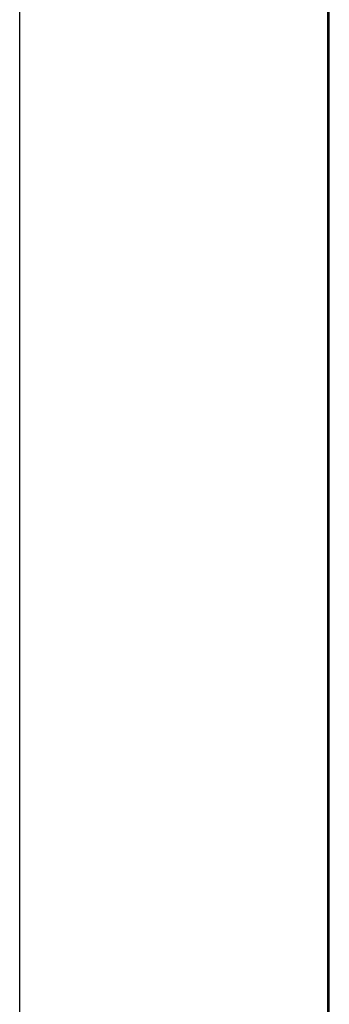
# Model space of a CAD drawing. Header units: millimetres. Extents: x -429 to 783, y -778 to 171.
# Tile 43 of 219: x 225.4 to 226.63, y -517.6 to -513.67. Entities that reach past the tile are written whole.
import ezdxf

# ---------------------------------------------------------------- set-up
doc = ezdxf.new("R2010")
doc.units = ezdxf.units.MM
doc.layers.get('0').update_dxf_attribs({"true_color": 0x000000})

msp = doc.modelspace()

# ---------------------------------------------------------------- linework, layer by layer
at = {"linetype": 'Continuous', "lineweight": -3}
msp.add_open_spline([(225.3983, -571.0835), (225.3983, -566.2475), (225.3983, -561.4114), (225.3983, -556.5754), (225.3983, -551.7394), (225.3983, -546.9034), (225.3983, -542.0673), (225.3983, -539.6493), (225.3983, -537.2313), (225.3983, -534.8133), (225.3983, -532.3953), (225.3983, -529.9773), (225.3983, -527.5593), (225.3983, -525.1413), (225.3983, -522.7233), (225.3983, -520.3052), (225.3983, -519.0962), (225.3983, -517.8872), (225.3983, -516.6782), (225.3983, -515.4692), (225.3983, -514.2602), (225.3983, -513.0512), (225.3983, -510.6332), (225.3983, -508.2152), (225.3983, -505.7972), (225.3983, -504.5882), (225.3983, -503.3792), (225.3983, -502.1701), (225.3983, -500.9611), (225.3983, -499.7521), (225.3983, -498.5431), (225.3983, -497.3341), (225.3983, -496.1251), (225.3983, -494.9161), (225.3983, -493.7071), (225.3983, -492.4981), (225.3983, -491.2891), (225.3983, -488.8711), (225.3983, -486.4531), (225.3983, -484.0351), (225.3983, -481.617), (225.3983, -479.199), (225.3983, -476.781), (225.3983, -474.363), (225.3983, -471.945), (225.3983, -469.527), (225.3983, -465.0737), (225.3983, -460.6204), (225.3983, -456.1671)], degree=3, knots=[914.853501, 914.853501, 914.853501, 914.853501, 1059.934198, 1059.934198, 1059.934198, 1205.01493, 1205.01493, 1205.01493, 1277.555296, 1277.555296, 1277.555296, 1350.095662, 1350.095662, 1350.095662, 1422.636027, 1422.636027, 1422.636027, 1458.90621, 1458.90621, 1458.90621, 1495.176393, 1495.176393, 1495.176393, 1567.71676, 1567.71676, 1567.71676, 1603.986943, 1603.986943, 1603.986943, 1640.257126, 1640.257126, 1640.257126, 1676.527309, 1676.527309, 1676.527309, 1712.797492, 1712.797492, 1712.797492, 1785.337858, 1785.337858, 1785.337858, 1857.878224, 1857.878224, 1857.878224, 1930.41859, 1930.41859, 1930.41859, 2064.017193, 2064.017193, 2064.017193, 2064.017193], dxfattribs=at)
for points in [[(226.6274, -474.0063), (226.6274, -494.607), (226.6274, -532.5468), (226.6274, -552.3657)], [(226.6344, -552.3658), (226.6344, -532.548), (226.6344, -494.6076), (226.6344, -474.0063)]]:
    msp.add_open_spline(points, degree=3, dxfattribs=at)

doc.saveas('drawing.dxf')
